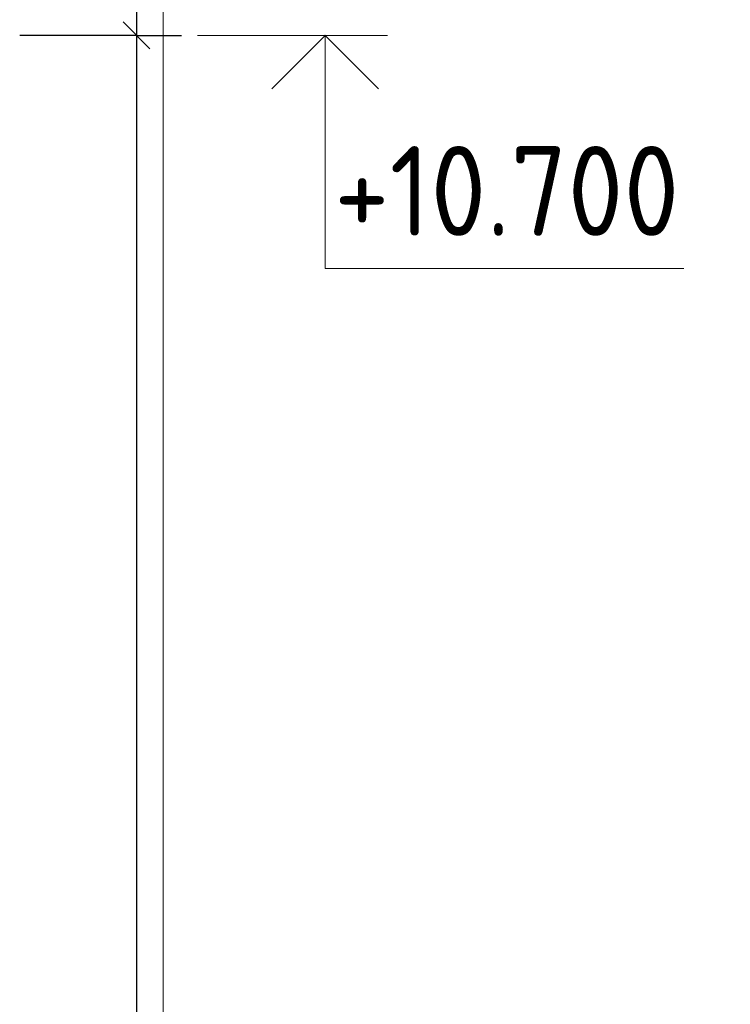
# Model space of a CAD drawing. Header units: millimetres. Extents: x 0 to 50412, y -12 to 35652.
# Tile 9 of 24: x 10998 to 13375, y 27037 to 30330. Entities that reach past the tile are written whole.
import ezdxf

# ---------------------------------------------------------------- set-up
doc = ezdxf.new("R2010")
doc.units = ezdxf.units.MM
doc.layers.add('Standard', color=7, linetype='Continuous', lineweight=25)
doc.styles.add('ISOCPEUR', font='txt')

msp = doc.modelspace()

# ---------------------------------------------------------------- linework, layer by layer
at = {"layer": 'Standard', "color": 254, "linetype": 'Continuous', "lineweight": 13, "true_color": 0xc4c4ff, "transparency": 33554687}
msp.add_line((11478.2, 23597.4), (11478.2, 35176.2), dxfattribs=at)
at = {"layer": 'Standard', "color": 7, "linetype": 'Continuous', "lineweight": -3, "transparency": 33554687}
for p, q in [((11389.1, 31477.5), (11389.1, 30277.5)), ((11389.1, 30277.5), (11239.1, 30277.5)), ((11389.1, 30277.5), (11539.1, 30277.5)), ((11389.1, 30277.5), (11389.1, 23597.4))]:
    msp.add_line(p, q, dxfattribs=at)
at = {"layer": 'Standard', "color": 7, "linetype": 'Continuous', "lineweight": 25, "transparency": 33554687}
msp.add_line((11344.1, 30322.5), (11434.1, 30232.5), dxfattribs=at)
at = {"layer": 'Standard', "color": 7, "linetype": 'Continuous', "lineweight": 13, "transparency": 33554687}
msp.add_line((11593.1, 30277.5), (12229.1, 30277.5), dxfattribs=at)
at = {"layer": 'Standard', "color": 7, "linetype": 'Continuous', "lineweight": -3, "transparency": 33554687}
msp.add_lwpolyline([(11389.1, 30277.5), (11368.7, 30277.5), (11368.7, 30277.5), (11368.7, 30277.5), (11368.7, 30277.5), (11368.7, 30277.5), (11368.7, 30277.5), (11368.7, 30277.5), (11368.7, 30277.5), (10998.2, 30277.5)], dxfattribs=at)
at = {"layer": 'Standard', "color": 7, "linetype": 'Continuous', "lineweight": 35, "transparency": 33554687}
msp.add_lwpolyline([(11841.7, 30099.3), (12019.9, 30277.5), (12198.1, 30099.3)], dxfattribs=at)
at = {"layer": 'Standard', "color": 7, "linetype": 'Continuous', "lineweight": 13, "transparency": 33554687}
msp.add_lwpolyline([(12019.9, 30277.5), (12019.9, 29497.5), (13219.9, 29497.5)], dxfattribs=at)

# ---------------------------------------------------------------- texts
at = {"layer": 'Standard', "color": 7, "linetype": 'Continuous', "lineweight": 25, "transparency": 33554687, "insert": (12049.9, 29607.5), "char_height": 300, "width": 1426.189, "attachment_point": 7, "style": 'ISOCPEUR'}
msp.add_mtext('\\W0.91;+10.700', dxfattribs=at)

doc.saveas('drawing.dxf')
